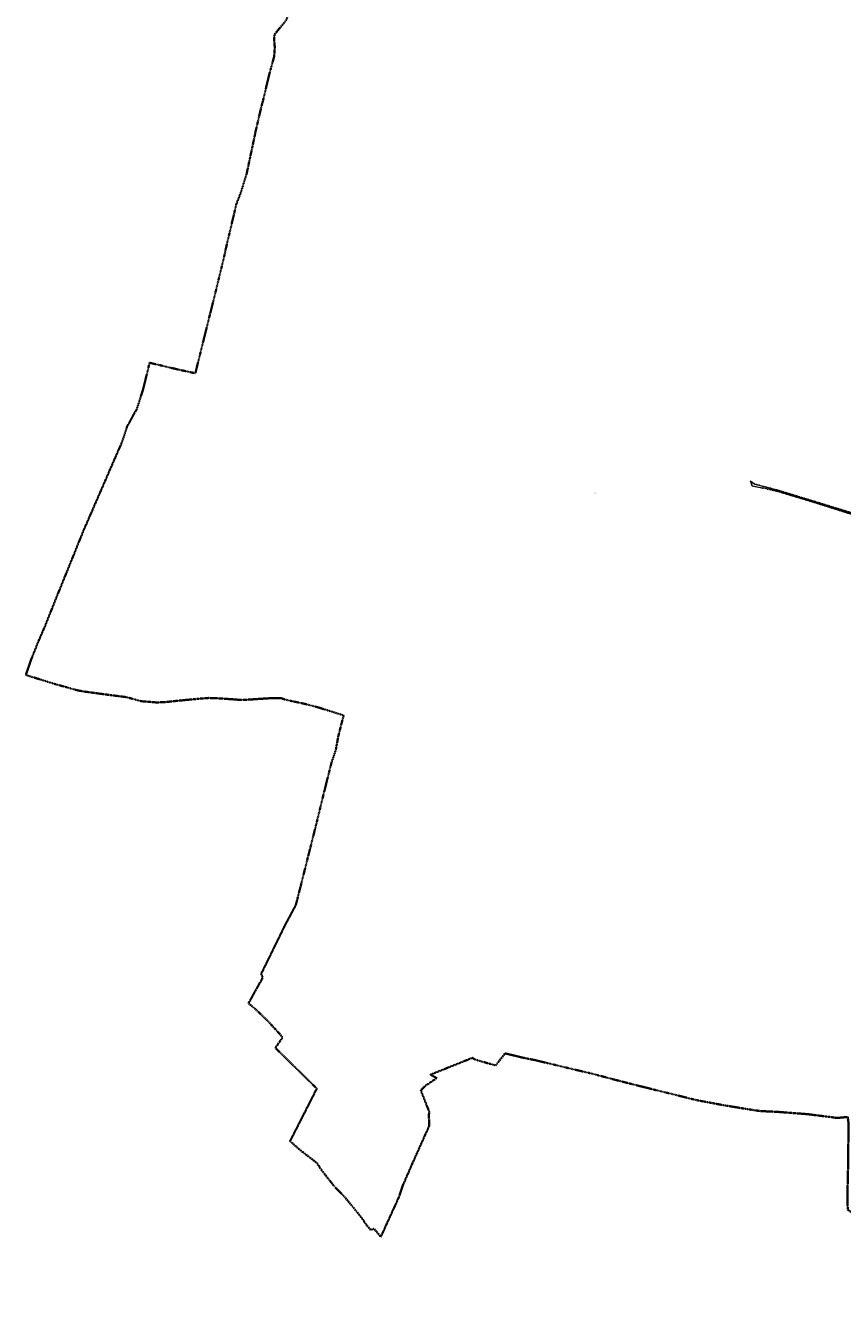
# Model space of a CAD drawing. Header units: metres. Extents: x 6524698 to 6533081, y 5883213 to 5896811.
# Tile 1 of 131: x 6525292 to 6528183, y 5884736 to 5889313. Entities that reach past the tile are written whole.
import ezdxf
from ezdxf.enums import TextEntityAlignment as Align

# ---------------------------------------------------------------- set-up
doc = ezdxf.new("R2010")
doc.units = ezdxf.units.M
for name, pattern in [('mapa zasadnicza$0$1.5_1.0', [2.5, 1.5, -1]), ('mapa zasadnicza$0$219-500', [0]), ('mapa zasadnicza$0$egug-500', [1, 0.5, -0.5])]:
    doc.linetypes.add(name, pattern=pattern)
for name, color, linetype in [('mapa zasadnicza$0$202-punkt graniczny', 7, 'Continuous'), ('mapa zasadnicza$0$202-punkt graniczny-Atr103', 7, 'Continuous'), ('mapa zasadnicza$0$203-punkt graniczny', 7, 'Continuous'), ('mapa zasadnicza$0$203-punkt graniczny-Atr103', 7, 'Continuous'), ('mapa zasadnicza$0$203-punkt graniczny-Atr104', 7, 'Continuous'), ('mapa zasadnicza$0$208-opis obrębu', 7, 'Continuous'), ('mapa zasadnicza$0$216-obręb ewidencyjny', 7, 'Continuous'), ('mapa zasadnicza$0$218-kontur użytku gruntowego', 7, 'Continuous'), ('mapa zasadnicza$0$219-działka ewidencyjna', 7, 'Continuous')]:
    doc.layers.add(name, color=color, linetype=linetype)
doc.styles.add('mapa zasadnicza$0$STANDARD', font='Working1250', dxfattribs={"width": 0.75})

# ---------------------------------------------------------------- blocks, each defined once
blk = doc.blocks.new('mapa zasadnicza$0$203')
at = {"linetype": 'Continuous', "lineweight": 0}
h = blk.add_hatch(color=0, dxfattribs=at)
edge = h.paths.add_edge_path()
edge.add_arc((0, 0), 0.045, 0, 360)
blk = doc.blocks.new('mapa zasadnicza$0$202')
at = {"color": 0, "linetype": 'Continuous', "lineweight": 0}
blk.add_circle((0, 0), 0.25, dxfattribs=at)

msp = doc.modelspace()

# ---------------------------------------------------------------- linework, layer by layer
at = {"layer": 'mapa zasadnicza$0$216-obręb ewidencyjny', "color": 7, "linetype": 'mapa zasadnicza$0$1.5_1.0', "lineweight": 35, "flags": 128}
msp.add_lwpolyline([(6528303.37, 5885049.22), (6528320.19, 5885039.62), (6528338.23, 5885024.79), (6528352.17, 5885015.38), (6528392.05, 5884988.47), (6528415.8, 5884972.26), (6528435.19, 5884960.38), (6528444.69, 5884948.19), (6528465.63, 5884932.94), (6528465.44, 5884918.9), (6528709.45, 5884735.5), (6528709.85, 5884736.99), (6528739.27, 5884853.86), (6528744.47, 5884874.5), (6528806.08, 5885120.41), (6528807.46, 5885125.4), (6528869.24, 5885370.86), (6528871.52, 5885379.23), (6528887.59, 5885437.6), (6528890.77, 5885449.17), (6528926, 5885568.38), (6528974.41, 5885749.69), (6529025.21, 5885958.42), (6529039.6, 5886018.39), (6529059.52, 5886107.69), (6529060.61, 5886112.57), (6529062.91, 5886122.9), (6529064.3, 5886127.7), (6529092.32, 5886224.97), (6529095.27, 5886236.71), (6529098.1, 5886248), (6529156.76, 5886481.66), (6529182.88, 5886586.19), (6529191.96, 5886615.74), (6529200.39, 5886660.86), (6529220.71, 5886727.34), (6529222.82, 5886733.43), (6529222.92, 5886790.76), (6529260.25, 5886952.44), (6529264.63, 5886976.51), (6529282.32, 5887033.97), (6529290.57, 5887057.23), (6529292.77, 5887095.61), (6529299.5, 5887116.54), (6529303.02, 5887126.11), (6529323.1, 5887204.71), (6529300.1, 5887247.3), (6529294.33, 5887253.59), (6529295.74, 5887344.56), (6529295.89, 5887348.38), (6529296.28, 5887374.9), (6529315.22, 5887418.55), (6529321.72, 5887480.33), (6529320.57, 5887503.67), (6529312.34, 5887533.26), (6529296.91, 5887588.72), (6529289.52, 5887663.25), (6529282.79, 5887731.14), (6529262.28, 5887731.31), (6529166.14, 5887721.78), (6529109.21, 5887715.92), (6529031.01, 5887709.01), (6529019.26, 5887707.89), (6528952.56, 5887701.57), (6528918.8, 5887790.89), (6528879.99, 5887896.72), (6528866.81, 5887934.63), (6528850.06, 5887982.04), (6528826.58, 5888045.33), (6528812.94, 5888083.84), (6528788.71, 5888147.82), (6528766.6, 5888207.14), (6528741.09, 5888278.42), (6528713.34, 5888354.12), (6528704.85, 5888377.17), (6528681.51, 5888445.9), (6528675.5, 5888460.67), (6528657.02, 5888506.94), (6528643.54, 5888542.38), (6528612.6, 5888606.5), (6528572.89, 5888682.85), (6528554.61, 5888714.22), (6528550.89, 5888720.89), (6528546.56, 5888728.63), (6528540.29, 5888749.47), (6528539.84, 5888759.55), (6528538.55, 5888788.67), (6528537.21, 5888800.87), (6528534.18, 5888828.64), (6528521.9, 5888874.59), (6528517.9, 5888889.57), (6528514.32, 5888935.53), (6528513.62, 5888944.51), (6528513.44, 5888948.22), (6528497.03, 5888999.3), (6528487.24, 5889042.5), (6528479.5, 5889060.26), (6528476.98, 5889088.52), (6528462.62, 5889141.48), (6528437.2, 5889208.11), (6528427.12, 5889249.1), (6528426.72, 5889250.74), (6528417.63, 5889287.69), (6528406.48, 5889321.22), (6528402.97, 5889333.92), (6528393.7, 5889357.37), (6528374.9, 5889392.75), (6528320.3, 5889498.78), (6528319.49, 5889494.06), (6528315.49, 5889501.75), (6528293.69, 5889548.36), (6528289.3, 5889557.06), (6528219.86, 5889705.13), (6528203.76, 5889751.35), (6528194.07, 5889776.62), (6528178.59, 5889821.74), (6528144.14, 5889918.51), (6528087.43, 5890069.91), (6528086.27, 5890073.01), (6528069.52, 5890117.74), (6528068.35, 5890122.94), (6528015.06, 5890276.2), (6528002.77, 5890340.12), (6527996.61, 5890364.36), (6527918.86, 5890538.44), (6527894.74, 5890596), (6527831.96, 5890559.17), (6527781.71, 5890531.45), (6527701.79, 5890487.35), (6527628.31, 5890449.47), (6527548.32, 5890411.76), (6527469.9, 5890380.85), (6527391.42, 5890349.92), (6527355.64, 5890331.57), (6527338.23, 5890321.73), (6527321.27, 5890314.22), (6527313.38, 5890308.14), (6527288.1, 5890288.63), (6527273.45, 5890274.12), (6527241.28, 5890253.87), (6527220.83, 5890245.22), (6527165.07, 5890215.69), (6527077.89, 5890166.68), (6527057.31, 5890152.25), (6527045.63, 5890148.55), (6527008.52, 5890134.26), (6526988.84, 5890116.67), (6526981, 5890111.26), (6526971.01, 5890104.38), (6526952.34, 5890094.44), (6526909.87, 5890084.83), (6526890.35, 5890080.91), (6526812.21, 5890083.05), (6526792.43, 5890086.11), (6526758.07, 5890090.77), (6526757.09, 5890094.4), (6526749.57, 5890095.95), (6526742.25, 5890097.45), (6526740.34, 5890097.85), (6526735.76, 5890098.07), (6526728.64, 5890098.03), (6526722.43, 5890098.71), (6526592.18, 5890129.32), (6526575.25, 5890133.06), (6526573.45, 5890132.21), (6526504.81, 5890011.82), (6526498.38, 5890001.32), (6526450.82, 5889923.75), (6526420.35, 5889876.56), (6526411.53, 5889862.91), (6526388.88, 5889824.55), (6526365.09, 5889786.81), (6526341.54, 5889745.42), (6526322.12, 5889709.53), (6526299.72, 5889678.46), (6526281.16, 5889635.52), (6526275.36, 5889608.56), (6526260.85, 5889553.37), (6526260.44, 5889544.19), (6526259.14, 5889502.93), (6526261.74, 5889493.66), (6526254.11, 5889462.89), (6526253.07, 5889459.21), (6526242.11, 5889436.4), (6526240.9, 5889433.4), (6526238.06, 5889420.56), (6526234.58, 5889404.82), (6526230.53, 5889381.66), (6526215.12, 5889335.06), (6526209.51, 5889327.34), (6526203.18, 5889319.69), (6526193.05, 5889307.44), (6526183.47, 5889295.83), (6526173.24, 5889283.42), (6526171.38, 5889271.95), (6526170.8, 5889268.87), (6526173.59, 5889236.65), (6526172.37, 5889219.4), (6526171.12, 5889203.31), (6526160.39, 5889165.34), (6526158.7, 5889157.93), (6526155.92, 5889148.67), (6526145.07, 5889104.25), (6526136.74, 5889068.22), (6526126.54, 5889028.53), (6526125.42, 5889024.1), (6526106.98, 5888945.09), (6526092.2, 5888875.3), (6526089.86, 5888864.25), (6526088.13, 5888856.09), (6526074.67, 5888792.55), (6526053.98, 5888724.15), (6526037.27, 5888680.97), (6526018.87, 5888602.55), (6526017.84, 5888598.66), (6526013.87, 5888581.88), (6526006.91, 5888552.43), (6525999.77, 5888522.16), (6525997.18, 5888508.24), (6525965.43, 5888376.64), (6525920.17, 5888195.14), (6525898.15, 5888106.3), (6525892.22, 5888082.37), (6525824.01, 5888097.35), (6525779.41, 5888107.91), (6525729.76, 5888119.66), (6525723.9, 5888092.12), (6525717.96, 5888069.83), (6525708.69, 5888031.16), (6525707.44, 5888026.27), (6525684.97, 5887955.81), (6525668.86, 5887926.95), (6525650.39, 5887893.86), (6525645.34, 5887877.02), (6525632.33, 5887838.12), (6525588.06, 5887736.62), (6525567.77, 5887689.8), (6525539.5, 5887624.6), (6525535.54, 5887615.4), (6525496.64, 5887526.28), (6525469.79, 5887459.76), (6525449.79, 5887410.24), (6525436.37, 5887377.16), (6525416.54, 5887328.38), (6525400.14, 5887287.76), (6525397.82, 5887282.31), (6525357.88, 5887181.79), (6525337.95, 5887136.46), (6525309.72, 5887065.72), (6525303.99, 5887048.86), (6525292.71, 5887015.66), (6525292.03, 5887013.68), (6525295.71, 5887012.48), (6525393.63, 5886982.02), (6525436.72, 5886969.99), (6525475.57, 5886959.15), (6525492.98, 5886956.11), (6525499.92, 5886954.9), (6525553.04, 5886947.63), (6525556.8, 5886947.12), (6525575.8, 5886944.52), (6525648.96, 5886935.05), (6525700.18, 5886920.83), (6525705.66, 5886920.35), (6525754.61, 5886916.46), (6525783.22, 5886917.37), (6525788.91, 5886917.98), (6525823.91, 5886921.7), (6525857.13, 5886925.05), (6525870.29, 5886926.28), (6525871.77, 5886926.42), (6525905.03, 5886929.56), (6525909.53, 5886929.92), (6525920.2, 5886930.77), (6525939.16, 5886932.29), (6525978.37, 5886930.74), (6525981.07, 5886930.63), (6525983.12, 5886930.48), (6526059, 5886924.97), (6526061.69, 5886925.15), (6526072.91, 5886925.89), (6526078.55, 5886926.27), (6526112.26, 5886928.5), (6526158.51, 5886931.36), (6526197.11, 5886930.97), (6526216.93, 5886924.75), (6526270.07, 5886913.54), (6526272.57, 5886913.01), (6526273.33, 5886912.82), (6526323.76, 5886899.95), (6526417.31, 5886870.61), (6526416.51, 5886867.45), (6526398.65, 5886797.95), (6526389.44, 5886747.58), (6526374.78, 5886704.65), (6526373.42, 5886699.3), (6526372.62, 5886696.15), (6526368.41, 5886679.56), (6526358.03, 5886638.68), (6526335.66, 5886547.46), (6526327.03, 5886512.25), (6526325.59, 5886506.38), (6526319.45, 5886481.31), (6526262.43, 5886255.1), (6526247.51, 5886197.09), (6526210.82, 5886129.19), (6526125.23, 5885954.64), (6526131.1, 5885941.89), (6526083.28, 5885856.13), (6526080.33, 5885850.83), (6526106.53, 5885828.9), (6526128.86, 5885807.19), (6526151.36, 5885785.32), (6526170.05, 5885764.86), (6526198.17, 5885734.09), (6526201, 5885729.87), (6526175.56, 5885692.72), (6526227.73, 5885641.53), (6526271.29, 5885598.78), (6526273, 5885597.09), (6526302.11, 5885568.53), (6526316.43, 5885554.47), (6526322.38, 5885548.63), (6526290.64, 5885486.19), (6526263.4, 5885432.62), (6526247.38, 5885401.19), (6526244.36, 5885395.27), (6526237.6, 5885382.01), (6526227.84, 5885362.86), (6526248.41, 5885344.13), (6526259.4, 5885334.11), (6526304.93, 5885298.77), (6526313.27, 5885292.3), (6526318.23, 5885288.46), (6526321.6, 5885285.83), (6526325.46, 5885282.83), (6526325.17, 5885281.22), (6526338.74, 5885260.21), (6526360.57, 5885232.43), (6526363.74, 5885228.38), (6526377.76, 5885210.54), (6526382.65, 5885204.32), (6526422.71, 5885162.76), (6526481.21, 5885090.92), (6526497.3, 5885066.7), (6526513.19, 5885047.89), (6526516.91, 5885049.29), (6526524.94, 5885052.3), (6526533.62, 5885042), (6526536.24, 5885038.9), (6526540.69, 5885033.62), (6526545.95, 5885027.38), (6526549.33, 5885023.37), (6526550.65, 5885027.15), (6526573.21, 5885076.62), (6526587.94, 5885108.93), (6526590.96, 5885115.55), (6526594.72, 5885123.8), (6526595.22, 5885124.89), (6526595.84, 5885126.22), (6526599.05, 5885133.28), (6526599.46, 5885134.19), (6526600.38, 5885136.19), (6526609.81, 5885156.89), (6526614.13, 5885166.32), (6526615.59, 5885170.96), (6526615.92, 5885173.06), (6526626.56, 5885204.78), (6526635.59, 5885225.49), (6526643.47, 5885243.6), (6526662.24, 5885286.52), (6526663.96, 5885290.45), (6526689.69, 5885347.86), (6526693.01, 5885355.29), (6526709.38, 5885391.8), (6526720.67, 5885416.98), (6526720.09, 5885430.57), (6526719.04, 5885455.52), (6526720.97, 5885465.66), (6526690.6, 5885542.54), (6526706, 5885557.89), (6526747.06, 5885585.88), (6526724.66, 5885597.94), (6526873.96, 5885657.74), (6526876.06, 5885655.62), (6526884.84, 5885650.75), (6526955.49, 5885630.53), (6526988.95, 5885673.38), (6527034.95, 5885662.24), (6527038.45, 5885661.39), (6527055.52, 5885657.39), (6527093.39, 5885649.85), (6527138.37, 5885639.19), (6527183.37, 5885628.52), (6527207.39, 5885622.46), (6527214.61, 5885620.77), (6527302.63, 5885600.17), (6527306.92, 5885598.88), (6527379.24, 5885579.7), (6527386.89, 5885577.68), (6527422.41, 5885568.61), (6527458.81, 5885559.31), (6527463.19, 5885558.23), (6527499.51, 5885549.27), (6527531.05, 5885541.49), (6527616.9, 5885520.3), (6527646.83, 5885512.66), (6527664.1, 5885508.41), (6527696.34, 5885502.3), (6527728.57, 5885496.19), (6527760.81, 5885490.08), (6527773.75, 5885487.95), (6527870.05, 5885472.17), (6527894.7, 5885468.91), (6527908.02, 5885468.31), (6527952.41, 5885466.32), (6527998.14, 5885462.8), (6528060.58, 5885458.01), (6528166.05, 5885444.7), (6528202.53, 5885448.02), (6528205.37, 5885425.22), (6528203.73, 5885274.14), (6528201.64, 5885179.56), (6528201.44, 5885172.38), (6528202.41, 5885123.66), (6528202.41, 5885120.11), (6528202.52, 5885118.87), (6528207.04, 5885116.2), (6528235.91, 5885098.61), (6528250.23, 5885084.2), (6528275.71, 5885072.67), (6528286.02, 5885062.42), (6528291.09, 5885053.61)], close=True, dxfattribs=at)
at = {"layer": 'mapa zasadnicza$0$218-kontur użytku gruntowego', "color": 3, "linetype": 'mapa zasadnicza$0$egug-500', "lineweight": 18, "flags": 128}
for points in [[(6527856.49, 5887701.49), (6527863.51, 5887684.22)], [(6527873.42, 5887689.82), (6527856.49, 5887701.49)], [(6527863.51, 5887684.22), (6527899.81, 5887676.11)], [(6527895.55, 5887683.94), (6527873.42, 5887689.82)], [(6527927.33, 5887675.51), (6527895.55, 5887683.94)], [(6527899.81, 5887676.11), (6527917.66, 5887672.37)], [(6527917.66, 5887672.37), (6527949.76, 5887665.64)], [(6527950.91, 5887669.25), (6527927.33, 5887675.51)], [(6527949.76, 5887665.64), (6527960.27, 5887662.44)], [(6528035.18, 5887643.76), (6527950.91, 5887669.25)], [(6527960.27, 5887662.44), (6528084.34, 5887624.71)], [(6528085.45, 5887628.55), (6528035.18, 5887643.76)], [(6528084.34, 5887624.71), (6528168.88, 5887597.95)], [(6528169.2, 5887602.67), (6528085.45, 5887628.55)], [(6528168.88, 5887597.95), (6528374.17, 5887532.97)], [(6528436.17, 5887520.17), (6528169.2, 5887602.67)]]:
    msp.add_lwpolyline(points, dxfattribs=at)
at = {"layer": 'mapa zasadnicza$0$219-działka ewidencyjna', "color": 7, "linetype": 'mapa zasadnicza$0$219-500', "lineweight": 18, "flags": 128}
for points in [[(6527856.49, 5887701.49), (6527873.42, 5887689.82)], [(6527856.49, 5887701.49), (6527863.51, 5887684.22)], [(6527863.51, 5887684.22), (6527899.81, 5887676.11)], [(6527873.42, 5887689.82), (6527950.91, 5887669.25)], [(6527949.76, 5887665.64), (6527899.81, 5887676.11)], [(6527949.76, 5887665.64), (6528084.34, 5887624.71)], [(6527950.91, 5887669.25), (6528085.45, 5887628.55)], [(6528374.17, 5887532.97), (6528084.34, 5887624.71)], [(6528085.45, 5887628.55), (6528458.07, 5887513.4)]]:
    msp.add_lwpolyline(points, dxfattribs=at)

# ---------------------------------------------------------------- block references
at = {"layer": 'mapa zasadnicza$0$202-punkt graniczny', "color": 7, "linetype": 'Continuous', "lineweight": 18}
for p in [(6527863.51, 5887684.22), (6527899.81, 5887676.11)]:
    msp.add_blockref('mapa zasadnicza$0$202', p, dxfattribs=at)
at = {"layer": 'mapa zasadnicza$0$203-punkt graniczny', "color": 7, "linetype": 'Continuous', "lineweight": 18}
for p in [(6527856.49, 5887701.49), (6527873.42, 5887689.82), (6527949.76, 5887665.64), (6527950.91, 5887669.25), (6528084.34, 5887624.71), (6528085.45, 5887628.55)]:
    msp.add_blockref('mapa zasadnicza$0$203', p, dxfattribs=at)

# ---------------------------------------------------------------- texts
at = {"layer": 'mapa zasadnicza$0$202-punkt graniczny-Atr103', "color": 7, "style": 'mapa zasadnicza$0$STANDARD', "width": 0.667}
for s, p in [('12439', (6527863.51, 5887684.22)), ('12442', (6527899.81, 5887676.11))]:
    msp.add_text(s, height=0.75, dxfattribs=at).set_placement(p, align=Align.BOTTOM_LEFT)
at = {"layer": 'mapa zasadnicza$0$203-punkt graniczny-Atr103', "color": 7, "style": 'mapa zasadnicza$0$STANDARD', "width": 0.667}
for s, p in [('10023', (6527949.76, 5887665.64)), ('10025', (6527950.91, 5887669.25)), ('10065', (6528084.34, 5887624.71)), ('10066', (6528085.45, 5887628.55))]:
    msp.add_text(s, height=0.75, dxfattribs=at).set_placement(p)
at = {"layer": 'mapa zasadnicza$0$203-punkt graniczny-Atr104', "color": 7, "style": 'mapa zasadnicza$0$STANDARD', "width": 0.667}
for s, p in [('1955', (6527856.49, 5887701.49)), ('1971', (6527873.42, 5887689.82))]:
    msp.add_text(s, height=0.75, dxfattribs=at).set_placement(p)
at = {"layer": 'mapa zasadnicza$0$208-opis obrębu', "color": 7, "linetype": 'Continuous', "lineweight": 35, "style": 'mapa zasadnicza$0$STANDARD', "width": 0.79}
msp.add_text('Łążyn', height=1.75, dxfattribs=at).set_placement((6527306.57, 5887657.3))

doc.saveas('drawing.dxf')
